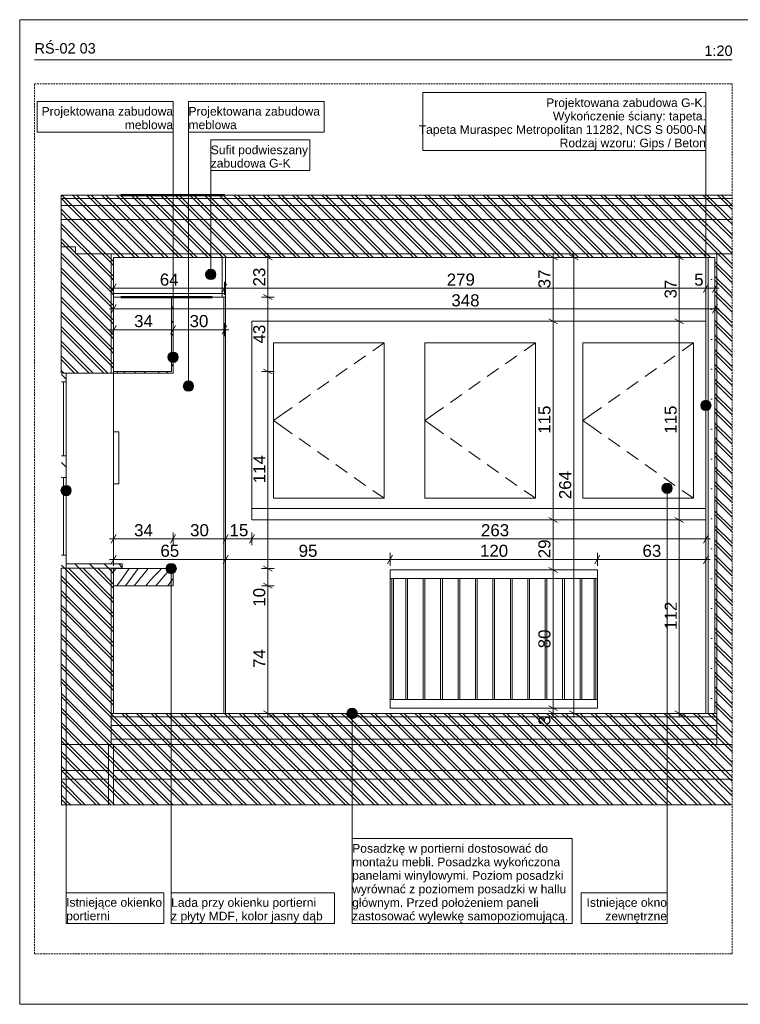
# Model space of a CAD drawing. Extents: x 180 to 5640, y 54 to 2910.
# Tile 1 of 3: x 180 to 2265, y 60 to 2910. Entities that reach past the tile are written whole.
import ezdxf
from ezdxf.xclip import XClip

# ---------------------------------------------------------------- set-up
doc = ezdxf.new("R2010")
doc.units = 0
doc.header["$MEASUREMENT"] = 0
doc.header["$XCLIPFRAME"] = 0
doc.linetypes.add('Przerywana', pattern=[48, 24, -24])
doc.linetypes.add('Przerywana długa', pattern=[78, 50, -28])
for name, color, linetype in [('220-A Ściany', 7, 'Continuous'), ('320-W Umeblowanie', 7, 'Continuous'), ('380-W Istniejące elementy_ rury_ skrzynki', 7, 'Continuous'), ('399-W Wymiary i opisy', 7, 'Continuous'), ('420-K Ściany', 7, 'Continuous'), ('460-K Stropy', 7, 'Continuous'), ('810-G Ogólne', 7, 'Continuous'), ('820-G Rysunki Obrazki', 7, 'Continuous'), ('824-G Wypełnienia RŚ', 7, 'Continuous'), ('840-G Znaczniki ogólne', 7, 'Continuous')]:
    doc.layers.add(name, color=color, linetype=linetype)
doc.styles.add('STYL_AUTOMATYCZNY_2', font='arial.ttf')
doc.styles.add('STYL_AUTOMATYCZNY_3', font='arial.ttf')
pattern_1 = [(135, (2257.138, 902.203), (21.2132, 21.2132), [])]
pattern_2 = [(0, (2257.138, 902.203), (0, 37.5), [0, -37.5])]

# ---------------------------------------------------------------- blocks, each defined once
blk = doc.blocks.new('*X2')
at = {"layer": '320-W Umeblowanie', "color": 94, "linetype": 'Continuous', "lineweight": 0, "ltscale": 0.5}
for p, q in [((460.6, 1886.7), (461.7, 1888.4)), ((461.7, 1888.4), (463.9, 1891.7)), ((481.1, 1886.7), (484.4, 1891.7)), ((512.1, 1886.7), (515.4, 1891.7)), ((540.5, 1886.7), (541.4, 1888)), ((541.4, 1888), (544, 1891.7)), ((580.3, 1886.7), (583.9, 1891.7)), ((605, 1886.7), (608.5, 1891.7))]:
    blk.add_line(p, q, dxfattribs=at)
blk = doc.blocks.new('*X3')
at = {"layer": '320-W Umeblowanie', "color": 94, "linetype": 'Continuous', "lineweight": 0, "ltscale": 0.5}
for p, q in [((618.8, 2073.9), (623.8, 2080.1)), ((618.8, 2032.8), (623.8, 2038.8)), ((618.8, 1994.9), (623.8, 2001.5)), ((618.8, 1940.7), (623.8, 1947.8)), ((618.8, 1906.3), (623.8, 1913.3))]:
    blk.add_line(p, q, dxfattribs=at)
blk = doc.blocks.new('*X4')
at = {"layer": '320-W Umeblowanie', "color": 94, "linetype": 'Continuous', "lineweight": 0, "ltscale": 0.5}
for p, q in [((451.9, 1312.5), (453.3, 1314.3)), ((453.3, 1314.3), (458.9, 1321.4)), ((474.2, 1290.1), (496.5, 1321.4)), ((506.9, 1299.9), (523.2, 1321.4)), ((527.6, 1292), (548.6, 1317.6)), ((548.6, 1317.6), (551.9, 1321.4)), ((567.8, 1298.4), (583.5, 1314)), ((583.5, 1314), (590.1, 1321.4)), ((600.1, 1302), (617.2, 1321.4)), ((460.8, 1271.4), (474.2, 1290.1)), ((485.8, 1271.4), (506.9, 1299.9)), ((511.2, 1271.4), (527.6, 1292)), ((548.8, 1276.4), (558.3, 1287.5)), ((558.3, 1287.5), (567.8, 1298.4)), ((574.4, 1271.4), (600.1, 1302)), ((608.5, 1271.4), (618.3, 1285)), ((618.3, 1285), (623.8, 1292.7)), ((544.6, 1271.4), (548.8, 1276.4))]:
    blk.add_line(p, q, dxfattribs=at)
blk = doc.blocks.new('Rysunek_1_1', base_point=(2257.1, 902.2))
at = {"layer": '220-A Ściany', "linetype": 'Continuous', "lineweight": 13}
h = blk.add_hatch(dxfattribs=at)
h.set_pattern_fill('Ściany_istniejące_0001', color=8, style=0, pattern_type=2)
h.set_pattern_definition(pattern_1)
h.paths.add_polyline_path([(300.5, 1887.2), (444.4, 1887.2), (444.4, 2222.1), (444.4, 2232.1), (341.9, 2232.1), (341.9, 2252.1), (300.5, 2252.1)])
h = blk.add_hatch(dxfattribs=at)
h.set_pattern_fill('Ściany_istniejące_0001', color=8, style=0, pattern_type=2)
h.set_pattern_definition(pattern_1)
h.paths.add_polyline_path([(2196.9, 812), (2241.3, 812), (2241.3, 2232.1), (2196.9, 2232.1), (2196.9, 2222.1), (2196.9, 902.2)])
h = blk.add_hatch(dxfattribs=at)
h.set_pattern_fill('Ściany_istniejące_0001', color=8, style=0, pattern_type=2)
h.set_pattern_definition(pattern_1)
h.paths.add_polyline_path([(451.9, 2222.1), (444.4, 2222.1), (444.4, 1887.2), (451.9, 1887.2)])
h = blk.add_hatch(dxfattribs=at)
h.set_pattern_fill('Ściany_istniejące_0001', color=8, style=0, pattern_type=2)
h.set_pattern_definition(pattern_1)
h.paths.add_polyline_path([(2196.9, 2222.1), (2191.9, 2222.1), (2191.9, 902.2), (2196.9, 902.2)])
h = blk.add_hatch(dxfattribs=at)
h.set_pattern_fill('Ściany_istniejące_0001', color=8, style=0, pattern_type=2)
h.set_pattern_definition(pattern_1)
h.paths.add_polyline_path([(300.5, 1862.2), (314.4, 1862.2), (314.4, 1887.2), (300.5, 1887.2)])
h = blk.add_hatch(dxfattribs=at)
h.set_pattern_fill('Ściany_istniejące_0001', color=8, style=0, pattern_type=2)
h.set_pattern_definition(pattern_1)
h.paths.add_polyline_path([(300.5, 1584.7), (314.4, 1584.7), (314.4, 1647.2), (300.5, 1647.2)])
h = blk.add_hatch(dxfattribs=at)
h.set_pattern_fill('Ściany_istniejące_0001', color=8, style=0, pattern_type=2)
h.set_pattern_definition(pattern_1)
h.paths.add_polyline_path([(300.5, 1322.2), (314.4, 1322.2), (314.4, 1359.7), (300.5, 1359.7)])
h = blk.add_hatch(dxfattribs=at)
h.set_pattern_fill('Ściany_istniejące_0001', color=8, style=0, pattern_type=2)
h.set_pattern_definition(pattern_1)
h.paths.add_polyline_path([(300.5, 1322.2), (300.5, 812), (444.4, 812), (444.4, 902.2), (444.4, 1322.2)])
h = blk.add_hatch(dxfattribs=at)
h.set_pattern_fill('Ściany_istniejące_0001', color=8, style=0, pattern_type=2)
h.set_pattern_definition(pattern_1)
h.paths.add_polyline_path([(476.9, 1322.2), (476.9, 1334.7), (314.4, 1334.7), (314.4, 1322.2)])
h = blk.add_hatch(dxfattribs=at)
h.set_pattern_fill('Ściany_istniejące_0001', color=8, style=0, pattern_type=2)
h.set_pattern_definition(pattern_1)
h.paths.add_polyline_path([(444.4, 902.2), (451.9, 902.2), (451.9, 1322.2), (444.4, 1322.2)])
at = {"layer": '320-W Umeblowanie', "linetype": 'Continuous', "lineweight": 0}
h = blk.add_hatch(dxfattribs=at)
h.set_pattern_fill('Gips_0001', color=94, style=0, pattern_type=2)
h.set_pattern_definition(pattern_2)
h.paths.add_polyline_path([(765.9, 2222.1), (765.9, 2107.1), (775.9, 2107.1), (775.9, 2222.1)])
h = blk.add_hatch(dxfattribs=at)
h.set_pattern_fill('Gips_0001', color=94, style=0, pattern_type=2)
h.set_pattern_definition(pattern_2)
h.paths.add_polyline_path([(2165.6, 2222.1), (2165.6, 902.2), (2171.9, 902.2), (2171.9, 2222.1)])
h = blk.add_hatch(dxfattribs=at)
h.set_pattern_fill('Tynk_0001', color=94, style=0, pattern_type=2)
h.set_pattern_definition([(0, (2257.14, 902.2), (0, 86.6025), [0, -50]), (0, (2282.14, 945.5), (0, 86.6025), [0, -50])])
h.paths.add_polyline_path([(2191.9, 2222.1), (2171.9, 2222.1), (2171.9, 902.2), (2191.9, 902.2)])
at = {"layer": '460-K Stropy', "linetype": 'Continuous', "lineweight": 13}
h = blk.add_hatch(dxfattribs=at)
h.set_pattern_fill('Ściany_istniejące_0001', color=8, style=0, pattern_type=2)
h.set_pattern_definition(pattern_1)
h.paths.add_polyline_path([(341.9, 2402.2), (300.5, 2402.2), (300.5, 2392.2), (341.9, 2392.2)])
h = blk.add_hatch(dxfattribs=at)
h.set_pattern_fill('Ściany_istniejące_0001', color=8, style=0, pattern_type=2)
h.set_pattern_definition(pattern_1)
h.paths.add_polyline_path([(341.9, 2402.2), (341.9, 2392.2), (2241.3, 2392.2), (2241.3, 2402.2)])
h = blk.add_hatch(dxfattribs=at)
h.set_pattern_fill('Ściany_istniejące_0001', color=8, style=0, pattern_type=2)
h.set_pattern_definition(pattern_1)
h.paths.add_polyline_path([(300.5, 2392.2), (300.5, 2372.2), (341.9, 2372.2), (341.9, 2392.2)])
h = blk.add_hatch(dxfattribs=at)
h.set_pattern_fill('Ściany_istniejące_0001', color=8, style=0, pattern_type=2)
h.set_pattern_definition(pattern_1)
h.paths.add_polyline_path([(300.5, 2372.2), (300.5, 2372.1), (341.9, 2372.1), (341.9, 2372.2)])
h = blk.add_hatch(dxfattribs=at)
h.set_pattern_fill('Ściany_istniejące_0001', color=8, style=0, pattern_type=2)
h.set_pattern_definition(pattern_1)
h.paths.add_polyline_path([(300.5, 2372.1), (300.5, 2332.1), (341.9, 2332.1), (341.9, 2372.1)])
h = blk.add_hatch(dxfattribs=at)
h.set_pattern_fill('Ściany_istniejące_0001', color=8, style=0, pattern_type=2)
h.set_pattern_definition(pattern_1)
h.paths.add_polyline_path([(341.9, 2392.2), (341.9, 2372.2), (2241.3, 2372.2), (2241.3, 2392.2)])
h = blk.add_hatch(dxfattribs=at)
h.set_pattern_fill('Ściany_istniejące_0001', color=8, style=0, pattern_type=2)
h.set_pattern_definition(pattern_1)
h.paths.add_polyline_path([(341.9, 2372.2), (2241.3, 2372.1)])
h = blk.add_hatch(dxfattribs=at)
h.set_pattern_fill('Ściany_istniejące_0001', color=8, style=0, pattern_type=2)
h.set_pattern_definition(pattern_1)
h.paths.add_polyline_path([(341.9, 2372.1), (341.9, 2332.1), (2241.3, 2332.1), (2241.3, 2372.1)])
h = blk.add_hatch(dxfattribs=at)
h.set_pattern_fill('Ściany_istniejące_0001', color=8, style=0, pattern_type=2)
h.set_pattern_definition(pattern_1)
h.paths.add_polyline_path([(341.9, 2332.1), (300.5, 2332.1), (300.5, 2252.1), (341.9, 2252.1)])
h = blk.add_hatch(dxfattribs=at)
h.set_pattern_fill('Ściany_istniejące_0001', color=8, style=0, pattern_type=2)
h.set_pattern_definition(pattern_1)
h.paths.add_polyline_path([(2241.3, 2332.1), (341.9, 2332.1), (341.9, 2232.1), (444.4, 2232.1), (2196.9, 2232.1), (2241.3, 2232.1)])
h = blk.add_hatch(dxfattribs=at)
h.set_pattern_fill('Ściany_istniejące_0001', color=8, style=0, pattern_type=2)
h.set_pattern_definition(pattern_1)
h.paths.add_polyline_path([(444.4, 2232.1), (444.4, 2222.1), (2196.9, 2222.1), (2196.9, 2232.1)])
at = {"layer": '460-K Stropy', "linetype": 'Continuous', "lineweight": 0}
h = blk.add_hatch(dxfattribs=at)
h.set_pattern_fill('Gips_0001', color=94, style=0, pattern_type=2)
h.set_pattern_definition(pattern_2)
h.paths.add_polyline_path([(451.9, 2117.1), (451.9, 2107.1), (765.9, 2107.1), (765.9, 2117.1)])
at = {"layer": '460-K Stropy', "linetype": 'Continuous', "lineweight": 13}
h = blk.add_hatch(dxfattribs=at)
h.set_pattern_fill('Ściany_istniejące_0001', color=8, style=0, pattern_type=2)
h.set_pattern_definition(pattern_1)
h.paths.add_polyline_path([(2196.9, 902.2), (444.4, 902.2), (444.4, 892.2), (2196.9, 892.2)])
h = blk.add_hatch(dxfattribs=at)
h.set_pattern_fill('Ściany_istniejące_0001', color=8, style=0, pattern_type=2)
h.set_pattern_definition(pattern_1)
h.paths.add_polyline_path([(444.4, 867.2), (2196.9, 867.2), (2196.9, 892.2), (444.4, 892.2)])
h = blk.add_hatch(dxfattribs=at)
h.set_pattern_fill('Ściany_istniejące_0001', color=8, style=0, pattern_type=2)
h.set_pattern_definition(pattern_1)
h.paths.add_polyline_path([(444.4, 827.2), (2196.9, 827.2), (2196.9, 867.2), (444.4, 867.2)])
h = blk.add_hatch(dxfattribs=at)
h.set_pattern_fill('Ściany_istniejące_0001', color=8, style=0, pattern_type=2)
h.set_pattern_definition(pattern_1)
h.paths.add_polyline_path([(444.4, 812.2), (2196.9, 812.2), (2196.9, 827.2), (444.4, 827.2)])
h = blk.add_hatch(dxfattribs=at)
h.set_pattern_fill('Ściany_istniejące_0001', color=8, style=0, pattern_type=2)
h.set_pattern_definition(pattern_1)
h.paths.add_polyline_path([(300.5, 737), (451.9, 737), (451.9, 812), (300.5, 812)])
h = blk.add_hatch(dxfattribs=at)
h.set_pattern_fill('Ściany_istniejące_0001', color=8, style=0, pattern_type=2)
h.set_pattern_definition(pattern_1)
h.paths.add_polyline_path([(444.4, 812), (451.9, 812), (2196.9, 812), (2196.9, 812.2), (444.4, 812.2)])
h = blk.add_hatch(dxfattribs=at)
h.set_pattern_fill('Ściany_istniejące_0001', color=8, style=0, pattern_type=2)
h.set_pattern_definition(pattern_1)
h.paths.add_polyline_path([(2196.9, 812), (451.9, 812), (451.9, 737), (2241.3, 737), (2241.3, 812)])
h = blk.add_hatch(dxfattribs=at)
h.set_pattern_fill('Ściany_istniejące_0001', color=8, style=0, pattern_type=2)
h.set_pattern_definition(pattern_1)
h.paths.add_polyline_path([(300.5, 737), (300.5, 712), (451.9, 712), (451.9, 737)])
h = blk.add_hatch(dxfattribs=at)
h.set_pattern_fill('Ściany_istniejące_0001', color=8, style=0, pattern_type=2)
h.set_pattern_definition(pattern_1)
h.paths.add_polyline_path([(451.9, 737), (451.9, 712), (2241.3, 712), (2241.3, 737)])
h = blk.add_hatch(dxfattribs=at)
h.set_pattern_fill('Ściany_istniejące_0001', color=8, style=0, pattern_type=2)
h.set_pattern_definition(pattern_1)
h.paths.add_polyline_path([(300.5, 637), (451.9, 637), (451.9, 712), (300.5, 712)])
h = blk.add_hatch(dxfattribs=at)
h.set_pattern_fill('Ściany_istniejące_0001', color=8, style=0, pattern_type=2)
h.set_pattern_definition(pattern_1)
h.paths.add_polyline_path([(451.9, 712), (451.9, 637), (2241.3, 637), (2241.3, 712)])
at = {"layer": '820-G Rysunki Obrazki', "linetype": 'Continuous', "lineweight": 13}
for points in [[(717.8, 2172.8), (718.9, 2167.1), (722.2, 2162.2), (727, 2159), (732.8, 2157.8), (738.5, 2159), (743.4, 2162.2), (746.6, 2167.1), (747.8, 2172.8), (746.6, 2178.6), (743.4, 2183.4), (738.5, 2186.7), (732.8, 2187.8), (727, 2186.7), (722.2, 2183.4), (718.9, 2178.6)], [(608.8, 1933), (609.9, 1927.3), (613.2, 1922.4), (618, 1919.2), (623.8, 1918), (629.5, 1919.2), (634.4, 1922.4), (637.6, 1927.3), (638.8, 1933), (637.6, 1938.8), (634.4, 1943.6), (629.5, 1946.9), (623.8, 1948), (618, 1946.9), (613.2, 1943.6), (609.9, 1938.8)], [(653.4, 1849.5), (654.5, 1843.8), (657.8, 1838.9), (662.6, 1835.7), (668.4, 1834.5), (674.1, 1835.7), (679, 1838.9), (682.2, 1843.8), (683.4, 1849.5), (682.2, 1855.3), (679, 1860.1), (674.1, 1863.4), (668.4, 1864.5), (662.6, 1863.4), (657.8, 1860.1), (654.5, 1855.3)], [(2150.6, 1793.4), (2151.8, 1787.7), (2155, 1782.8), (2159.9, 1779.6), (2165.6, 1778.4), (2171.4, 1779.6), (2176.2, 1782.8), (2179.5, 1787.7), (2180.6, 1793.4), (2179.5, 1799.2), (2176.2, 1804), (2171.4, 1807.3), (2165.6, 1808.4), (2159.9, 1807.3), (2155, 1804), (2151.8, 1799.2)], [(2038.2, 1553.8), (2039.4, 1548.1), (2042.6, 1543.2), (2047.5, 1539.9), (2053.2, 1538.8), (2059, 1539.9), (2063.8, 1543.2), (2067.1, 1548.1), (2068.2, 1553.8), (2067.1, 1559.5), (2063.8, 1564.4), (2059, 1567.7), (2053.2, 1568.8), (2047.5, 1567.7), (2042.6, 1564.4), (2039.4, 1559.5)], [(299.4, 1546.8), (300.5, 1541), (303.8, 1536.2), (308.6, 1532.9), (314.4, 1531.8), (320.1, 1532.9), (325, 1536.2), (328.2, 1541), (329.4, 1546.8), (328.2, 1552.5), (325, 1557.4), (320.1, 1560.6), (314.4, 1561.8), (308.6, 1560.6), (303.8, 1557.4), (300.5, 1552.5)], [(603.3, 1321.4), (604.4, 1315.6), (607.7, 1310.8), (612.5, 1307.5), (618.3, 1306.4), (624, 1307.5), (628.9, 1310.8), (632.1, 1315.6), (633.3, 1321.4), (632.1, 1327.1), (628.9, 1332), (624, 1335.2), (618.3, 1336.4), (612.5, 1335.2), (607.7, 1332), (604.4, 1327.1)], [(1127.1, 902.2), (1128.2, 896.5), (1131.5, 891.6), (1136.4, 888.3), (1142.1, 887.2), (1147.8, 888.3), (1152.7, 891.6), (1156, 896.5), (1157.1, 902.2), (1156, 907.9), (1152.7, 912.8), (1147.8, 916.1), (1142.1, 917.2), (1136.4, 916.1), (1131.5, 912.8), (1128.2, 907.9)]]:
    blk.add_hatch(color=154, dxfattribs=at).paths.add_polyline_path(points)
at = {"layer": '824-G Wypełnienia RŚ', "linetype": 'Continuous', "lineweight": 13}
h = blk.add_hatch(dxfattribs=at)
h.set_pattern_fill('_Poza_zakresem_opracowan_3E', color=8, style=0, pattern_type=2)
h.set_pattern_definition([(135, (322.784, 768.934), (21.2132, 21.2132), [])])
h.paths.add_polyline_path([(300.3, 1886.7), (451.9, 1886.7), (451.9, 2222.1), (2191.9, 2222.1), (2191.9, 902.2), (451.9, 902.2), (451.9, 1322.2), (300.3, 1322.2), (300.5, 636.3), (2241.3, 637), (2241.3, 2402.2), (300.3, 2402.2)])
at = {"color": 7, "linetype": 'Continuous', "lineweight": 50, "ltscale": 0.5}
for p, q in [((472.6, 2402.2), (772.6, 2402.2)), ((472.6, 2107.1), (736.9, 2107.1))]:
    blk.add_line(p, q, dxfattribs=at)
at = {"layer": '220-A Ściany', "color": 7, "linetype": 'Continuous', "lineweight": 13, "ltscale": 0.5}
for p, q in [((341.9, 2252.1), (300.5, 2252.1)), ((451.9, 2107.1), (451.9, 1891.7)), ((314.4, 1887.2), (314.4, 1862.2)), ((451.9, 1887.2), (444.4, 1887.2)), ((451.9, 1886.7), (451.9, 1334.7)), ((314.4, 1862.2), (300.5, 1862.2)), ((306.9, 1647.2), (306.9, 1862.2)), ((314.4, 1862.2), (314.4, 1647.2)), ((314.4, 1647.2), (300.5, 1647.2)), ((314.4, 1647.2), (314.4, 1584.7)), ((314.4, 1584.7), (300.5, 1584.7)), ((306.9, 1584.7), (306.9, 1567.9)), ((306.9, 1359.7), (306.9, 1584.7)), ((314.4, 1584.7), (314.4, 1359.7)), ((306.9, 1359.7), (306.9, 1376.5)), ((314.4, 1359.7), (300.5, 1359.7)), ((476.9, 1334.7), (314.4, 1334.7)), ((451.9, 1322.2), (444.4, 1322.2)), ((451.9, 1322.2), (451.9, 902.2)), ((476.9, 1322.2), (451.9, 1322.2)), ((476.9, 1334.7), (476.9, 1322.2)), ((436.9, 812), (300.5, 812)), ((444.4, 812), (436.9, 812)), ((2241.3, 812), (2196.9, 812))]:
    blk.add_line(p, q, dxfattribs=at)
at = {"layer": '220-A Ściany', "color": 7, "linetype": 'Continuous', "lineweight": 13, "ltscale": 0.5, "flags": 128}
for points in [[(444.4, 2232.1), (444.4, 2222.1), (444.4, 1887.2)], [(2196.9, 2232.1), (2196.9, 2222.1), (2196.9, 902.2), (2196.9, 892.2), (2196.9, 867.2), (2196.9, 827.2), (2196.9, 812.2), (2196.9, 812)], [(451.9, 2222.1), (451.9, 2117.1), (451.9, 2107.1)], [(444.4, 1887.2), (314.4, 1887.2), (300.5, 1887.2)], [(314.4, 1359.7), (314.4, 1334.7), (314.4, 1322.2)], [(444.4, 1322.2), (314.4, 1322.2), (300.5, 1322.2)], [(444.4, 1322.2), (444.4, 902.2), (444.4, 892.2), (444.4, 867.2), (444.4, 827.2), (444.4, 812.2), (444.4, 812)]]:
    blk.add_lwpolyline(points, dxfattribs=at)
at = {"layer": '320-W Umeblowanie', "color": 94, "linetype": 'Continuous', "lineweight": 0, "ltscale": 0.5}
for p, q in [((765.9, 2222.1), (765.9, 2107.1)), ((775.9, 2222.1), (765.9, 2222.1)), ((2165.6, 2222.1), (2165.6, 902.2)), ((2171.9, 2222.1), (2171.9, 902.2)), ((2191.9, 2222.1), (2171.9, 2222.1)), ((2191.9, 2222.1), (2191.9, 902.2)), ((451.9, 2107.1), (451.9, 1891.7)), ((618.8, 2107.1), (618.8, 1891.7)), ((623.8, 2107.1), (618.8, 2107.1)), ((623.8, 2107.1), (623.8, 1891.7)), ((775.9, 2107.1), (765.9, 2107.1)), ((770.9, 2107.1), (770.9, 902.2)), ((775.9, 902.2), (775.9, 2107.1)), ((451.9, 1891.7), (451.9, 1887.2)), ((618.8, 1891.7), (451.9, 1891.7)), ((451.9, 1887.2), (451.9, 1886.7)), ((451.9, 1886.7), (451.9, 1716.8)), ((623.8, 1886.7), (451.9, 1886.7)), ((623.8, 1891.7), (623.8, 1886.7)), ((451.9, 1566.8), (451.9, 1334.7)), ((451.9, 1502.1), (451.9, 1502.1)), ((451.9, 1497.1), (451.9, 1497.1)), ((451.9, 1322.2), (451.9, 1321.4)), ((451.9, 1321.4), (451.9, 1271.4)), ((623.8, 1321.4), (451.9, 1321.4)), ((623.8, 1321.4), (623.8, 1271.4)), ((451.9, 1302.1), (451.9, 1302.1)), ((451.9, 1297.1), (451.9, 1297.1)), ((451.9, 1271.4), (451.9, 902.2)), ((623.8, 1271.4), (451.9, 1271.4)), ((451.9, 952.2), (451.9, 952.2)), ((451.9, 947.2), (451.9, 947.2)), ((2191.9, 902.2), (2171.9, 902.2))]:
    blk.add_line(p, q, dxfattribs=at)
at = {"layer": '320-W Umeblowanie', "color": 7, "linetype": 'Continuous', "lineweight": 15, "ltscale": 0.5}
for p, q in [((1251.9, 1317.2), (1851.9, 1317.2)), ((1251.9, 1292.2), (1251.9, 1317.2)), ((1851.9, 1292.2), (1851.9, 1317.2)), ((1251.9, 942.2), (1251.9, 1292.2)), ((1251.9, 1292.2), (1297.3, 1292.2)), ((1256.9, 942.2), (1256.9, 1292.2)), ((1261.9, 942.2), (1261.9, 1292.2)), ((1297.3, 1292.2), (1302.3, 1292.2)), ((1297.3, 1292.2), (1297.3, 942.2)), ((1302.3, 942.2), (1302.3, 1292.2)), ((1302.3, 1292.2), (1347.7, 1292.2)), ((1347.7, 1292.2), (1352.7, 1292.2)), ((1347.7, 1292.2), (1347.7, 942.2)), ((1352.7, 942.2), (1352.7, 1292.2)), ((1352.7, 1292.2), (1398.1, 1292.2)), ((1398.1, 1292.2), (1403.1, 1292.2)), ((1398.1, 1292.2), (1398.1, 942.2)), ((1403.1, 942.2), (1403.1, 1292.2)), ((1403.1, 1292.2), (1448.6, 1292.2)), ((1448.6, 1292.2), (1453.6, 1292.2)), ((1448.6, 1292.2), (1448.6, 942.2)), ((1453.6, 942.2), (1453.6, 1292.2)), ((1453.6, 1292.2), (1499, 1292.2)), ((1499, 1292.2), (1504, 1292.2)), ((1499, 1292.2), (1499, 942.2)), ((1504, 942.2), (1504, 1292.2)), ((1504, 1292.2), (1549.4, 1292.2)), ((1549.4, 1292.2), (1554.4, 1292.2)), ((1549.4, 1292.2), (1549.4, 942.2)), ((1554.4, 942.2), (1554.4, 1292.2)), ((1554.4, 1292.2), (1599.8, 1292.2)), ((1599.8, 1292.2), (1604.8, 1292.2)), ((1599.8, 1292.2), (1599.8, 942.2)), ((1604.8, 942.2), (1604.8, 1292.2)), ((1604.8, 1292.2), (1650.2, 1292.2)), ((1650.2, 1292.2), (1655.2, 1292.2)), ((1650.2, 1292.2), (1650.2, 942.2)), ((1655.2, 942.2), (1655.2, 1292.2)), ((1655.2, 1292.2), (1700.6, 1292.2)), ((1700.6, 1292.2), (1705.6, 1292.2)), ((1700.6, 1292.2), (1700.6, 942.2)), ((1705.6, 942.2), (1705.6, 1292.2)), ((1705.6, 1292.2), (1751.1, 1292.2)), ((1751.1, 1292.2), (1756.1, 1292.2)), ((1751.1, 1292.2), (1751.1, 942.2)), ((1756.1, 942.2), (1756.1, 1292.2)), ((1756.1, 1292.2), (1801.5, 1292.2)), ((1801.5, 1292.2), (1806.5, 1292.2)), ((1801.5, 1292.2), (1801.5, 942.2)), ((1806.5, 942.2), (1806.5, 1292.2)), ((1806.5, 1292.2), (1851.9, 1292.2)), ((1841.9, 942.2), (1841.9, 1292.2)), ((1846.9, 942.2), (1846.9, 1292.2)), ((1851.9, 1292.2), (1851.9, 942.2)), ((1251.9, 917.2), (1251.9, 942.2)), ((1297.3, 942.2), (1251.9, 942.2)), ((1297.3, 942.2), (1302.3, 942.2)), ((1347.7, 942.2), (1302.3, 942.2)), ((1347.7, 942.2), (1352.7, 942.2)), ((1398.1, 942.2), (1352.7, 942.2)), ((1398.1, 942.2), (1403.1, 942.2)), ((1448.6, 942.2), (1403.1, 942.2)), ((1448.6, 942.2), (1453.6, 942.2)), ((1499, 942.2), (1453.6, 942.2)), ((1499, 942.2), (1504, 942.2)), ((1549.4, 942.2), (1504, 942.2)), ((1549.4, 942.2), (1554.4, 942.2)), ((1599.8, 942.2), (1554.4, 942.2)), ((1599.8, 942.2), (1604.8, 942.2)), ((1650.2, 942.2), (1604.8, 942.2)), ((1650.2, 942.2), (1655.2, 942.2)), ((1700.6, 942.2), (1655.2, 942.2)), ((1700.6, 942.2), (1705.6, 942.2)), ((1751.1, 942.2), (1705.6, 942.2)), ((1751.1, 942.2), (1756.1, 942.2)), ((1801.5, 942.2), (1756.1, 942.2)), ((1801.5, 942.2), (1806.5, 942.2)), ((1851.9, 942.2), (1806.5, 942.2)), ((1851.9, 917.2), (1851.9, 942.2)), ((1251.9, 917.2), (1851.9, 917.2))]:
    blk.add_line(p, q, dxfattribs=at)
at = {"layer": '320-W Umeblowanie', "color": 94, "linetype": 'Continuous', "lineweight": 0, "ltscale": 0.5, "flags": 128}
blk.add_lwpolyline([(775.9, 2222.1), (775.9, 2117.1), (775.9, 2107.1)], dxfattribs=at)
at = {"layer": '380-W Istniejące elementy_ rury_ skrzynki', "color": 94, "linetype": 'Continuous', "lineweight": 0, "ltscale": 0.5}
for p, q in [((451.9, 2082.1), (451.9, 2082.1)), ((451.9, 1716.8), (466.9, 1716.8)), ((466.9, 1716.8), (466.9, 1566.8)), ((466.9, 1566.8), (451.9, 1566.8)), ((451.9, 1532.1), (451.9, 1532.1))]:
    blk.add_line(p, q, dxfattribs=at)
at = {"layer": '399-W Wymiary i opisy', "color": 154, "linetype": 'Continuous', "lineweight": 13, "ltscale": 0.5}
for p, q in [((910.6, 2214.9), (885.6, 2229.3)), ((898.1, 2222.1), (898.1, 2234.3)), ((1735.8, 2214.9), (1710.8, 2229.3)), ((1723.3, 2222.1), (1723.3, 2234.3)), ((1795.8, 2214.9), (1770.8, 2229.3)), ((1783.3, 2222.1), (1783.3, 2234.3)), ((2101, 2214.9), (2076, 2229.3)), ((2088.5, 2222.1), (2088.5, 2234.3)), ((916.8, 2222.1), (879.3, 2222.1)), ((898.1, 2107.1), (898.1, 2222.1)), ((1742.1, 2222.1), (1704.6, 2222.1)), ((1723.3, 2037.2), (1723.3, 2222.1)), ((1802.1, 2222.1), (1764.6, 2222.1)), ((1783.3, 902.2), (1783.3, 2222.1)), ((2107.2, 2222.1), (2069.7, 2222.1)), ((2088.5, 2037.2), (2088.5, 2222.1)), ((459.1, 2145.2), (444.7, 2120.2)), ((451.9, 2113.9), (451.9, 2151.4)), ((779.8, 2145.2), (765.4, 2120.2)), ((772.6, 2113.9), (772.6, 2151.4)), ((2172.9, 2145.2), (2158.4, 2120.2)), ((2165.6, 2113.9), (2165.6, 2151.4)), ((2184.7, 2120.2), (2199.1, 2145.2)), ((2191.9, 2113.9), (2191.9, 2151.4)), ((439.7, 2132.7), (451.9, 2132.7)), ((451.9, 2132.7), (772.6, 2132.7)), ((772.6, 2132.7), (2165.6, 2132.7)), ((885.6, 2114.3), (910.6, 2099.9)), ((2165.6, 2132.7), (2191.9, 2132.7)), ((2191.9, 2132.7), (2204.1, 2132.7)), ((459.1, 2085.2), (444.7, 2060.2)), ((451.9, 2053.9), (451.9, 2091.4)), ((916.8, 2107.1), (879.3, 2107.1)), ((898.1, 1891.7), (898.1, 2107.1)), ((2184.7, 2060.2), (2199.1, 2085.2)), ((2191.9, 2053.9), (2191.9, 2091.4)), ((439.7, 2072.7), (451.9, 2072.7)), ((451.9, 2072.7), (2191.9, 2072.7)), ((2191.9, 2072.7), (2204.1, 2072.7)), ((459.1, 2025.2), (444.7, 2000.2)), ((451.9, 1993.9), (451.9, 2031.4)), ((631, 2025.2), (616.5, 2000.2)), ((623.8, 1993.9), (623.8, 2031.4)), ((765.4, 2000.2), (779.8, 2025.2)), ((772.6, 1993.9), (772.6, 2031.4)), ((1742.1, 2037.2), (1704.6, 2037.2)), ((1710.8, 2044.4), (1735.8, 2030)), ((1723.3, 1462.2), (1723.3, 2037.2)), ((2107.2, 2037.2), (2069.7, 2037.2)), ((2076, 2044.4), (2101, 2030)), ((2088.5, 1462.2), (2088.5, 2037.2)), ((439.7, 2012.7), (451.9, 2012.7)), ((451.9, 2012.7), (623.8, 2012.7)), ((623.8, 2012.7), (772.6, 2012.7)), ((772.6, 2012.7), (784.8, 2012.7)), ((916.8, 1891.7), (879.3, 1891.7)), ((885.6, 1898.9), (910.6, 1884.5)), ((898.1, 1321.4), (898.1, 1891.7)), ((1742.1, 1462.2), (1704.6, 1462.2)), ((1710.8, 1469.4), (1735.8, 1455)), ((1723.3, 1317.2), (1723.3, 1462.2)), ((2107.2, 1462.2), (2069.7, 1462.2)), ((2076, 1469.4), (2101, 1455)), ((2088.5, 902.2), (2088.5, 1462.2)), ((451.9, 1388.6), (451.9, 1426.1)), ((623.8, 1388.6), (623.8, 1426.1)), ((775.9, 1388.6), (775.9, 1426.1)), ((851.9, 1388.6), (851.9, 1426.1)), ((2165.6, 1388.6), (2165.6, 1426.1)), ((439.7, 1407.3), (451.9, 1407.3)), ((459.1, 1419.8), (444.7, 1394.8)), ((451.9, 1407.3), (623.8, 1407.3)), ((631, 1419.8), (616.5, 1394.8)), ((623.8, 1407.3), (775.9, 1407.3)), ((783.1, 1419.8), (768.7, 1394.8)), ((775.9, 1407.3), (851.9, 1407.3)), ((859.1, 1419.8), (844.7, 1394.8)), ((851.9, 1407.3), (2165.6, 1407.3)), ((2158.4, 1394.8), (2172.9, 1419.8)), ((2165.6, 1407.3), (2177.9, 1407.3)), ((439.7, 1347.8), (451.9, 1347.8)), ((459.1, 1360.3), (444.7, 1335.3)), ((451.9, 1329), (451.9, 1366.5)), ((451.9, 1347.8), (775.9, 1347.8)), ((783.1, 1360.3), (768.7, 1335.3)), ((775.9, 1329), (775.9, 1366.5)), ((775.9, 1347.8), (1251.9, 1347.8)), ((1259.1, 1360.3), (1244.7, 1335.3)), ((1251.9, 1329), (1251.9, 1366.5)), ((1251.9, 1347.8), (1851.9, 1347.8)), ((1859.1, 1360.3), (1844.7, 1335.3)), ((1851.9, 1329), (1851.9, 1366.5)), ((1851.9, 1347.8), (2165.6, 1347.8)), ((2158.4, 1335.3), (2172.9, 1360.3)), ((2165.6, 1329), (2165.6, 1366.5)), ((2165.6, 1347.8), (2177.9, 1347.8)), ((916.8, 1321.4), (879.3, 1321.4)), ((885.6, 1328.6), (910.6, 1314.2)), ((898.1, 1271.4), (898.1, 1321.4)), ((1742.1, 1317.2), (1704.6, 1317.2)), ((1710.8, 1324.4), (1735.8, 1310)), ((1723.3, 917.2), (1723.3, 1317.2)), ((916.8, 1271.4), (879.3, 1271.4)), ((885.6, 1278.6), (910.6, 1264.2)), ((898.1, 902.2), (898.1, 1271.4)), ((1742.1, 917.2), (1704.6, 917.2)), ((1710.8, 924.4), (1735.8, 910)), ((1723.3, 902.2), (1723.3, 917.2)), ((916.8, 902.2), (879.3, 902.2)), ((885.6, 909.4), (910.6, 895)), ((898.1, 890), (898.1, 902.2)), ((1742.1, 902.2), (1704.6, 902.2)), ((1710.8, 909.4), (1735.8, 895)), ((1723.3, 890), (1723.3, 902.2)), ((1802.1, 902.2), (1764.6, 902.2)), ((1770.8, 909.4), (1795.8, 895)), ((1783.3, 890), (1783.3, 902.2)), ((2107.2, 902.2), (2069.7, 902.2)), ((2076, 909.4), (2101, 895)), ((2088.5, 890), (2088.5, 902.2))]:
    blk.add_line(p, q, dxfattribs=at)
at = {"layer": '420-K Ściany', "color": 7, "linetype": 'Continuous', "lineweight": 13, "ltscale": 0.5}
for p, q in [((851.9, 2037.2), (2165.6, 2037.2)), ((851.9, 1494.7), (851.9, 2037.2)), ((914.4, 1524.7), (914.4, 1974.7)), ((914.4, 1974.7), (1234.2, 1974.7)), ((1234.2, 1974.7), (1201.5, 1951.7)), ((1234.2, 1974.7), (1234.2, 1524.7)), ((1352.2, 1524.7), (1352.2, 1974.7)), ((1352.2, 1974.7), (1672.1, 1974.7)), ((1672.1, 1974.7), (1639.3, 1951.7)), ((1672.1, 1974.7), (1672.1, 1524.7)), ((1809.6, 1524.7), (1809.6, 1974.7)), ((1809.6, 1974.7), (2129.4, 1974.7)), ((2129.4, 1974.7), (2096.7, 1951.7)), ((2129.4, 1974.7), (2129.4, 1524.7)), ((1181.1, 1937.3), (1148.3, 1914.3)), ((1618.9, 1937.3), (1586.2, 1914.3)), ((2076.2, 1937.3), (2043.5, 1914.3)), ((1127.9, 1899.9), (1095.2, 1876.9)), ((1565.7, 1899.9), (1533, 1876.9)), ((2023.1, 1899.9), (1990.3, 1876.9)), ((1074.7, 1862.5), (1042, 1839.5)), ((1512.6, 1862.5), (1479.9, 1839.5)), ((1969.9, 1862.5), (1937.2, 1839.5)), ((1021.6, 1825.1), (988.9, 1802.1)), ((1459.4, 1825.1), (1426.7, 1802.1)), ((1916.7, 1825.1), (1884, 1802.1)), ((947.1, 1772.7), (914.4, 1749.7)), ((968.4, 1787.7), (947.1, 1772.7)), ((1384.9, 1772.7), (1352.2, 1749.7)), ((1406.2, 1787.7), (1384.9, 1772.7)), ((1842.3, 1772.7), (1809.6, 1749.7)), ((1863.6, 1787.7), (1842.3, 1772.7)), ((947.1, 1726.7), (914.4, 1749.7)), ((1384.9, 1726.7), (1352.2, 1749.7)), ((1842.3, 1726.7), (1809.6, 1749.7)), ((968.4, 1711.7), (947.1, 1726.7)), ((1406.2, 1711.7), (1384.9, 1726.7)), ((1863.6, 1711.7), (1842.3, 1726.7)), ((1021.6, 1674.3), (988.9, 1697.3)), ((1459.4, 1674.3), (1426.7, 1697.3)), ((1916.7, 1674.3), (1884, 1697.3)), ((1074.7, 1636.9), (1042, 1659.9)), ((1512.6, 1636.9), (1479.9, 1659.9)), ((1969.9, 1636.9), (1937.2, 1659.9)), ((1127.9, 1599.5), (1095.2, 1622.5)), ((1565.7, 1599.5), (1533, 1622.5)), ((2023.1, 1599.5), (1990.3, 1622.5)), ((1181.1, 1562.1), (1148.3, 1585.1)), ((1618.9, 1562.1), (1586.2, 1585.1)), ((2076.2, 1562.1), (2043.5, 1585.1)), ((1234.2, 1524.7), (1201.5, 1547.7)), ((1672.1, 1524.7), (1639.3, 1547.7)), ((2129.4, 1524.7), (2096.7, 1547.7)), ((1234.2, 1524.7), (914.4, 1524.7)), ((1672.1, 1524.7), (1352.2, 1524.7)), ((2129.4, 1524.7), (1809.6, 1524.7)), ((2165.6, 1494.7), (851.9, 1494.7)), ((851.9, 1462.2), (851.9, 1494.7)), ((2165.6, 1462.2), (851.9, 1462.2))]:
    blk.add_line(p, q, dxfattribs=at)
at = {"layer": '460-K Stropy', "color": 7, "linetype": 'Continuous', "lineweight": 13, "ltscale": 0.5}
for p, q in [((341.9, 2402.2), (300.5, 2402.2)), ((2241.3, 2402.2), (341.9, 2402.2)), ((341.9, 2392.2), (300.5, 2392.2)), ((341.9, 2372.1), (300.5, 2372.1)), ((2241.3, 2392.2), (341.9, 2392.2)), ((2241.3, 2372.1), (341.9, 2372.1)), ((341.9, 2332.1), (300.5, 2332.1)), ((2241.3, 2332.1), (341.9, 2332.1)), ((341.9, 2252.1), (341.9, 2232.1)), ((765.9, 2222.1), (451.9, 2222.1)), ((2165.6, 2222.1), (775.9, 2222.1)), ((2171.9, 2222.1), (2165.6, 2222.1)), ((451.9, 902.2), (444.4, 902.2)), ((2196.9, 892.2), (444.4, 892.2)), ((2165.6, 902.2), (451.9, 902.2)), ((2171.9, 902.2), (2165.6, 902.2)), ((2196.9, 902.2), (2191.9, 902.2)), ((2196.9, 867.2), (444.4, 867.2)), ((2196.9, 827.2), (444.4, 827.2)), ((436.9, 812), (436.9, 737)), ((451.9, 812), (451.9, 737)), ((436.9, 737), (300.5, 737)), ((2241.3, 737), (451.9, 737)), ((436.9, 712), (300.5, 712)), ((2241.3, 712), (451.9, 712)), ((436.9, 637), (300.5, 637)), ((2241.3, 637), (451.9, 637))]:
    blk.add_line(p, q, dxfattribs=at)
at = {"layer": '460-K Stropy', "color": 7, "linetype": 'Przerywana', "lineweight": 13, "ltscale": 0.5}
for p, q in [((341.9, 2372.2), (300.5, 2372.2)), ((2241.3, 2372.2), (341.9, 2372.2)), ((2196.9, 812.2), (444.4, 812.2))]:
    blk.add_line(p, q, dxfattribs=at)
at = {"layer": '460-K Stropy', "color": 94, "linetype": 'Continuous', "lineweight": 0, "ltscale": 0.5}
for p, q in [((775.9, 2117.1), (451.9, 2117.1)), ((618.8, 2107.1), (451.9, 2107.1)), ((765.9, 2107.1), (623.8, 2107.1))]:
    blk.add_line(p, q, dxfattribs=at)
at = {"layer": '460-K Stropy', "color": 7, "linetype": 'Continuous', "lineweight": 13, "ltscale": 0.5, "flags": 128}
for points in [[(2241.3, 2232.1), (2196.9, 2232.1), (444.4, 2232.1), (341.9, 2232.1)], [(2196.9, 812), (451.9, 812), (444.4, 812)], [(436.9, 737), (436.9, 712), (436.9, 637)], [(451.9, 737), (451.9, 712), (451.9, 637)]]:
    blk.add_lwpolyline(points, dxfattribs=at)
at = {"layer": '820-G Rysunki Obrazki', "color": 154, "linetype": 'Continuous', "lineweight": 13, "ltscale": 0.5}
for p, q in [((2165.6, 2699), (1346.3, 2699)), ((1346.3, 2699), (1346.3, 2531.8)), ((2165.6, 2531.8), (2165.6, 2699)), ((623.8, 2673.2), (230.7, 2673.2)), ((230.7, 2673.2), (230.7, 2584.6)), ((623.8, 2584.6), (623.8, 2673.2)), ((1061.5, 2673.2), (668.4, 2673.2)), ((668.4, 2673.2), (668.4, 2584.6)), ((1061.5, 2584.6), (1061.5, 2673.2)), ((230.7, 2584.6), (623.8, 2584.6)), ((623.8, 2584.6), (230.7, 2584.6)), ((623.8, 1948), (623.8, 2584.6)), ((668.4, 2584.6), (1061.5, 2584.6)), ((668.4, 1864.5), (668.4, 2584.6)), ((668.4, 2584.6), (1061.5, 2584.6)), ((1019.1, 2562.2), (732.8, 2562.2)), ((732.8, 2562.2), (732.8, 2473.6)), ((1019.1, 2473.6), (1019.1, 2562.2)), ((1346.3, 2531.8), (2165.6, 2531.8)), ((2165.6, 2531.8), (1346.3, 2531.8)), ((2165.6, 1808.4), (2165.6, 2531.8)), ((732.8, 2473.6), (1019.1, 2473.6)), ((732.8, 2187.8), (732.8, 2473.6)), ((732.8, 2473.6), (1019.1, 2473.6)), ((314.4, 1531.8), (314.4, 294.1)), ((2053.2, 1538.8), (2053.2, 294.1)), ((618.3, 1306.4), (618.3, 294.1)), ((1142.1, 887.2), (1142.1, 294.1)), ((1778.8, 539.8), (1142.1, 539.8)), ((1142.1, 539.8), (1142.1, 294.1)), ((1778.8, 294.1), (1778.8, 539.8)), ((596.9, 382.6), (314.4, 382.6)), ((314.4, 382.6), (314.4, 294.1)), ((596.9, 294.1), (596.9, 382.6)), ((1090.9, 382.6), (618.3, 382.6)), ((618.3, 382.6), (618.3, 294.1)), ((1090.9, 294.1), (1090.9, 382.6)), ((2053.2, 382.6), (1805, 382.6)), ((1805, 382.6), (1805, 294.1)), ((2053.2, 294.1), (2053.2, 382.6)), ((314.4, 294.1), (596.9, 294.1)), ((314.4, 294.1), (596.9, 294.1)), ((618.3, 294.1), (1090.9, 294.1)), ((618.3, 294.1), (1090.9, 294.1)), ((1142.1, 294.1), (1778.8, 294.1)), ((1142.1, 294.1), (1778.8, 294.1)), ((1805, 294.1), (2053.2, 294.1)), ((2053.2, 294.1), (1805, 294.1))]:
    blk.add_line(p, q, dxfattribs=at)
for centre in [(732.8, 2172.8), (623.8, 1933), (668.4, 1849.5), (2165.6, 1793.4), (2053.2, 1553.8), (314.4, 1546.8), (618.3, 1321.4), (1142.1, 902.2)]:
    blk.add_circle(centre, 15, dxfattribs=at)
at = {"layer": '824-G Wypełnienia RŚ', "color": 7, "linetype": 'Continuous', "lineweight": 13, "ltscale": 0.5, "flags": 128}
blk.add_lwpolyline([(2241.3, 2402.2), (300.3, 2402.2), (300.3, 1886.7), (451.9, 1886.7), (451.9, 2222.1), (2191.9, 2222.1), (2191.9, 902.2), (451.9, 902.2), (451.9, 1322.2), (300.3, 1322.2), (300.5, 636.3), (2241.3, 637)], dxfattribs=at)
at = {"color": 7, "linetype": 'Continuous', "lineweight": 13, "ltscale": 0.5}
for name in ['*X3', '*X2', '*X4']:
    blk.add_blockref(name, (0, 0), dxfattribs=at)
at = {"layer": '399-W Wymiary i opisy', "color": 154, "linetype": 'Continuous', "lineweight": 13, "char_height": 35, "attachment_point": 7, "style": 'STYL_AUTOMATYCZNY_2'}
for s, insert, width in [('\\A1;{\\pql;\\fArial|b0|i0|c238|p0;\\W1.000000;64}', (585.5, 2139.7), 53.391), ('\\A1;{\\pql;\\fArial|b0|i0|c238|p0;\\W1.000000;279}', (1415.7, 2139.7), 80.086), ('\\A1;{\\pql;\\fArial|b0|i0|c238|p0;\\W1.000000;5}', (2131.7, 2139.7), 26.695), ('\\A1;{\\pql;\\fArial|b0|i0|c238|p0;\\W1.000000;348}', (1429.1, 2079.7), 80.086), ('\\A1;{\\pql;\\fArial|b0|i0|c238|p0;\\W1.000000;34}', (511.1, 2019.7), 53.391), ('\\A1;{\\pql;\\fArial|b0|i0|c238|p0;\\W1.000000;30}', (671.5, 2019.7), 53.391), ('\\A1;{\\pql;\\fArial|b0|i0|c238|p0;\\W1.000000;34}', (511.1, 1414.3), 53.391), ('\\A1;{\\pql;\\fArial|b0|i0|c238|p0;\\W1.000000;30}', (673.1, 1414.3), 53.391), ('\\A1;{\\pql;\\fArial|b0|i0|c238|p0;\\W1.000000;15}', (787.2, 1414.3), 53.391), ('\\A1;{\\pql;\\fArial|b0|i0|c238|p0;\\W1.000000;263}', (1514.7, 1414.3), 80.086), ('\\A1;{\\pql;\\fArial|b0|i0|c238|p0;\\W1.000000;65}', (587.2, 1354.8), 53.391), ('\\A1;{\\pql;\\fArial|b0|i0|c238|p0;\\W1.000000;95}', (987.2, 1354.8), 53.391), ('\\A1;{\\pql;\\fArial|b0|i0|c238|p0;\\W1.000000;120}', (1511.8, 1354.8), 80.086), ('\\A1;{\\pql;\\fArial|b0|i0|c238|p0;\\W1.000000;63}', (1982.1, 1354.8), 53.391)]:
    blk.add_mtext(s, dxfattribs=dict(at, insert=insert, width=width))
at = {"layer": '399-W Wymiary i opisy', "color": 154, "linetype": 'Continuous', "lineweight": 13, "char_height": 35, "attachment_point": 7, "rotation": 90, "style": 'STYL_AUTOMATYCZNY_2'}
for s, insert, width in [('\\A1;{\\pql;\\fArial|b0|i0|c238|p0;\\W1.000000;23}', (891.1, 2137.9), 53.391), ('\\A1;{\\pql;\\fArial|b0|i0|c238|p0;\\W1.000000;37}', (1716.3, 2132.5), 53.391), ('\\A1;{\\pql;\\fArial|b0|i0|c238|p0;\\W1.000000;37}', (2081.5, 2103), 53.391), ('\\A1;{\\pql;\\fArial|b0|i0|c238|p0;\\W1.000000;43}', (891.1, 1972.7), 53.391), ('\\A1;{\\pql;\\fArial|b0|i0|c238|p0;\\W1.000000;115}', (1716.3, 1711.4), 76.524), ('\\A1;{\\pql;\\fArial|b0|i0|c238|p0;\\W1.000000;115}', (2081.5, 1711.4), 76.524), ('\\A1;{\\pql;\\fArial|b0|i0|c238|p0;\\W1.000000;114}', (891.1, 1568.3), 76.524), ('\\A1;{\\pql;\\fArial|b0|i0|c238|p0;\\W1.000000;264}', (1776.3, 1522.1), 80.086), ('\\A1;{\\pql;\\fArial|b0|i0|c238|p0;\\W1.000000;29}', (1716.3, 1351.1), 53.391), ('\\A1;{\\pql;\\fArial|b0|i0|c238|p0;\\W1.000000;10}', (891.1, 1210.8), 53.391), ('\\A1;{\\pql;\\fArial|b0|i0|c238|p0;\\W1.000000;112}', (2081.5, 1143.9), 76.524), ('\\A1;{\\pql;\\fArial|b0|i0|c238|p0;\\W1.000000;80}', (1716.3, 1090.5), 53.391), ('\\A1;{\\pql;\\fArial|b0|i0|c238|p0;\\W1.000000;74}', (891.1, 1033.4), 53.391), ('\\A1;{\\pql;\\fArial|b0|i0|c238|p0;\\W1.000000;3}', (1716.3, 868.3), 26.695)]:
    blk.add_mtext(s, dxfattribs=dict(at, insert=insert, width=width))
at = {"layer": '820-G Rysunki Obrazki', "color": 154, "linetype": 'Continuous', "lineweight": 13, "char_height": 25, "style": 'STYL_AUTOMATYCZNY_3'}
for s, insert, attachment_point, line_spacing_factor in [('\\A1;{\\pqr;\\fArial|b0|i0|c238|p0;\\W1.000000;Projektowana zabudowa \\P\\pqr;\\fArial|b0|i0|c238|p0;\\W1.000000;meblowa}', (623.8, 2592.8), 9, 0.942898), ('\\A1;{\\pql;\\fArial|b0|i0|c238|p0;\\W1.000000;Projektowana zabudowa \\P\\pql;\\fArial|b0|i0|c238|p0;\\W1.000000;meblowa}', (668.4, 2592.8), 7, 0.942898), ('\\A1;{\\pqr;\\fArial|b0|i0|c238|p0;\\W1.000000;Projektowana zabudowa G-K.\\P\\pqr;\\fArial|b0|i0|c238|p0;\\W1.000000;Wykończenie ściany: tapeta.\\P\\pqr;\\fArial|b0|i0|c238|p0;\\W1.000000;Tapeta Muraspec Metropolitan 11282, NCS S 0500-N\\P\\pqr;\\fArial|b0|i0|c238|p0;\\W1.000000;Rodzaj wzoru: Gips / Beton}', (2165.6, 2533.2), 9, 0.931606), ('\\A1;{\\pql;\\fArial|b0|i0|c238|p0;\\W1.000000;Sufit podwieszany\\P\\pql;\\fArial|b0|i0|c238|p0;\\W1.000000;zabudowa G-K}', (732.8, 2481.8), 7, 0.923867), ('\\A1;{\\pql;\\fArial|b0|i0|c238|p0;\\W1.000000;Istniejące okienko\\P\\pql;\\fArial|b0|i0|c238|p0;\\W1.000000;portierni}', (314.4, 295.8), 7, 0.940343), ('\\A1;{\\pql;\\fArial|b0|i0|c238|p0;\\W1.000000;Lada przy okienku portierni \\P\\pql;\\fArial|b0|i0|c238|p0;\\W1.000000;z płyty MDF, kolor jasny dąb}', (618.3, 295.4), 7, 0.940384), ('\\A1;{\\pqr;\\fArial|b0|i0|c238|p0;\\W1.000000;Istniejące okno \\P\\pqr;\\fArial|b0|i0|c238|p0;\\W1.000000;zewnętrzne}', (2053.2, 295.4), 9, 0.940007)]:
    blk.add_mtext(s, dxfattribs=dict(at, insert=insert, attachment_point=attachment_point, line_spacing_factor=line_spacing_factor))
at = {"layer": '820-G Rysunki Obrazki', "color": 154, "linetype": 'Continuous', "lineweight": 13, "insert": (1142.1, 295.4), "char_height": 25, "width": 626.745, "attachment_point": 7, "line_spacing_factor": 0.939544, "style": 'STYL_AUTOMATYCZNY_3'}
blk.add_mtext('\\A1;{\\pql;\\fArial|b0|i0|c238|p0;\\W1.000000;Posadzkę w portierni dostosować do montażu mebli. Posadzka wykończona panelami winylowymi. Poziom posadzki wyrównać z poziomem posadzki w hallu głównym. Przed położeniem paneli zastosować wylewkę samopoziomującą. }', dxfattribs=at)

msp = doc.modelspace()

# ---------------------------------------------------------------- linework, layer by layer
at = {"layer": '810-G Ogólne', "color": 7, "linetype": 'Continuous', "lineweight": 13, "ltscale": 0.1}
for p, q in [((4890, 2910), (180, 2910)), ((180, 60), (180, 2910)), ((4640, 60), (180, 60))]:
    msp.add_line(p, q, dxfattribs=at)
at = {"layer": '820-G Rysunki Obrazki', "color": 7, "linetype": 'Continuous', "lineweight": 13, "ltscale": 0.1}
msp.add_line((222.9, 2794.1), (2241.3, 2794.1), dxfattribs=at)
at = {"layer": '840-G Znaczniki ogólne', "color": 8, "linetype": 'Przerywana długa', "lineweight": 13, "ltscale": 0.1}
msp.add_lwpolyline([(222.9, 2724.1), (2241.3, 2724.1), (2241.3, 206), (222.9, 206)], close=True, dxfattribs=at)

# ---------------------------------------------------------------- block references
at = {"layer": '820-G Rysunki Obrazki', "color": 7, "linetype": 'Continuous', "lineweight": 13, "ltscale": 0.1}
ref = msp.add_blockref('Rysunek_1_1', (2257.1, 902.2), dxfattribs=at)
XClip(ref).set_block_clipping_path([(222.8646641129, 205.9574740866), (2241.3396264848, 2724.0588953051)])

# ---------------------------------------------------------------- texts
at = {"layer": '820-G Rysunki Obrazki', "color": 7, "lineweight": 13, "char_height": 30, "attachment_point": 1, "style": 'STYL_AUTOMATYCZNY_2'}
for s, insert in [('\\A1;{\\pql;\\pt0;\\fArial|b0|i0|c238|p0;\\W1.000000;RŚ-02 03}', (222.9, 2842.1)), ('\\A1;{\\pql;\\pt0;\\fArial|b0|i0|c238|p0;\\W1.000000;}', (827.4, 2842.1)), ('\\A1;{\\pql;\\pt0;\\fArial|b0|i0|c238|p0;\\W1.000000;1:20}', (2161.3, 2835.2))]:
    msp.add_mtext(s, dxfattribs=dict(at, insert=insert))

doc.saveas('drawing.dxf')
